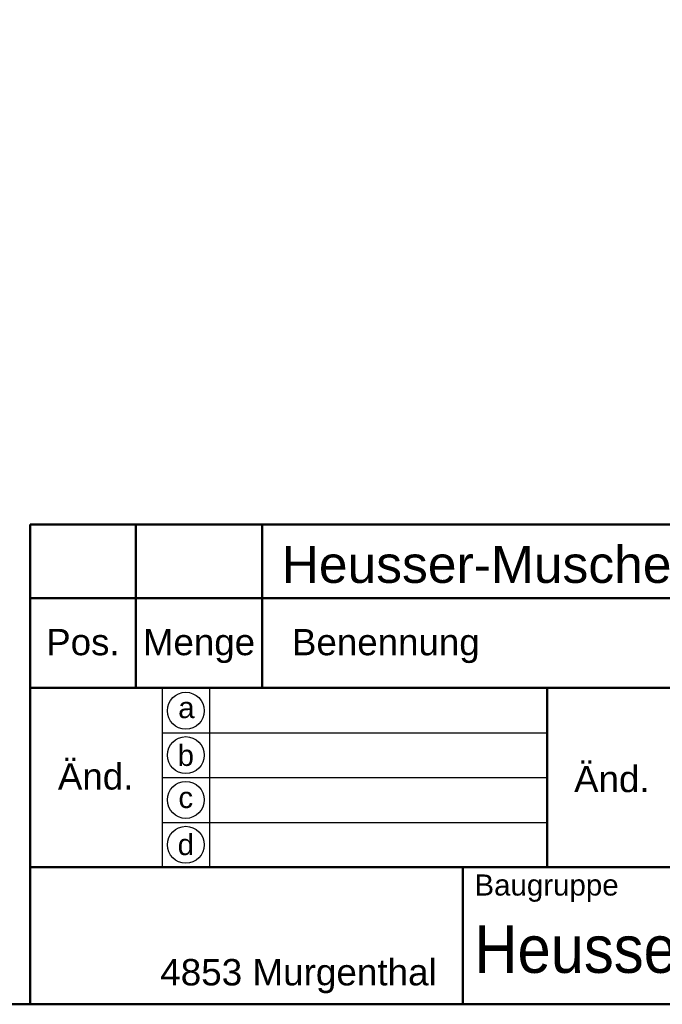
# Model space of a CAD drawing. Header units: millimetres. Extents: x 20 to 833, y 20 to 574.
# Tile 5 of 7: x 438 to 560, y 20 to 207. Entities that reach past the tile are written whole.
import ezdxf
from ezdxf.enums import TextEntityAlignment as Align

# ---------------------------------------------------------------- set-up
doc = ezdxf.new("R2010")
doc.units = ezdxf.units.MM
doc.header["$LTSCALE"] = 2
for name, color, linetype, lineweight in [('Skizziergeometrie(DIN)', 7, 'Continuous', 50), ('Skizzierlinie(DIN)', 7, 'Continuous', 25), ('Symbole(DIN)', 7, 'Continuous', 25)]:
    doc.layers.add(name, color=color, linetype=linetype, lineweight=lineweight)
doc.styles.add('Aktuell-DIN', font='arial.ttf')
doc.styles.add('Textstil10', font='arial.ttf')
doc.styles.add('Textstil41', font='arial.ttf', dxfattribs={"width": 0.8})
doc.styles.add('Textstil83', font='arial.ttf', dxfattribs={"width": 0.8})

# ---------------------------------------------------------------- blocks, each defined once
blk = doc.blocks.new('Ränder Standardrahmen')
at = {"layer": 'Skizziergeometrie(DIN)', "flags": 128}
blk.add_lwpolyline([(10, 10), (10, 287), (410, 287), (410, 10), (10, 10)], dxfattribs=at)
blk = doc.blocks.new('Schriftfelder Heusser')
at = {"layer": 'Skizziergeometrie(DIN)'}
for p, q in [((101, 229.917), (101, 236.917)), ((101, 236.917), (291, 236.917)), ((111, 229.917), (111, 236.917)), ((123, 229.917), (123, 236.917)), ((101, 191.417), (101, 229.917)), ((101, 229.917), (291, 229.917)), ((111, 229.917), (111, 221.417)), ((123, 229.917), (123, 221.417)), ((101, 221.417), (291, 221.417)), ((150, 221.417), (150, 204.417)), ((101, 204.417), (291, 204.417)), ((142, 204.417), (142, 191.417)), ((291, 191.417), (101, 191.417))]:
    blk.add_line(p, q, dxfattribs=at)
at = {"layer": 'Skizzierlinie(DIN)'}
for p, q in [((113.5, 221.417), (113.5, 204.417)), ((118, 221.417), (118, 204.417)), ((113.5, 217.167), (150, 217.167)), ((113.5, 212.917), (150, 212.917)), ((113.5, 208.667), (150, 208.667))]:
    blk.add_line(p, q, dxfattribs=at)
for centre in [(115.75, 219.25), (115.75, 215.042), (115.75, 210.792), (115.75, 206.542)]:
    blk.add_circle(centre, 1.75, dxfattribs=at)
at = {"layer": 'Symbole(DIN)', "color": 179, "true_color": 0x262659, "style": 'Aktuell-DIN'}
for s, insert, char_height, attachment_point in [('Pos.', (106, 227), 2.4892, 2), ('Menge', (117, 227), 2.4892, 2), ('Benennung', (125.812, 225.376), 2.4892, 4), ('\\fArial|b0|i0;a', (115.807, 219.533), 2, 5), ('\\fArial|b0|i0;b', (115.75, 215), 2, 5), ('\\fArial|b0|i0;c', (115.75, 211.009), 2, 5), ('\\fArial|b0|i0;d', (115.755, 206.548), 2, 5), ('\\fArial|b0|i0;\\H2.0000;Baugruppe', (143.103, 203.726), 2, 1), ('\\fArial|b0|i0;\\H2.5000;4853 Murgenthal', (113.326, 192.456), 2.5, 7)]:
    blk.add_mtext(s, dxfattribs=dict(at, insert=insert, char_height=char_height, attachment_point=attachment_point))
at = {"layer": 'Symbole(DIN)', "color": 179, "true_color": 0x262659, "char_height": 2.4892, "width": 12.3494, "attachment_point": 5, "style": 'Aktuell-DIN'}
for insert in [(107.206, 213.004), (156.124, 212.759)]:
    blk.add_mtext('Änd.', dxfattribs=dict(at, insert=insert))
at = {"layer": 'Symbole(DIN)', "color": 7, "insert": (143.103, 196.617), "char_height": 4.5, "width": 90.17997, "attachment_point": 4, "style": 'Aktuell-DIN'}
blk.add_mtext('\\fArial|b0|i0;\\W0.90;\\H4.5000;Heusser-Muschel Serie 6  EN179', dxfattribs=at)
at = {"layer": 'Symbole(DIN)', "color": 179, "true_color": 0x262659, "style": 'Textstil10'}
blk.add_attdef('ERSTELLUNGSDATUM_001', (217.264, 218.291), '', height=2, dxfattribs=at)
at = {"layer": 'Symbole(DIN)', "color": 179, "true_color": 0x262659}
for tag, height, style, p in [('AUTOR', 2.489, 'Aktuell-DIN', (240.035, 219.263)), ('KONTROLLDATUM', 2, 'Textstil10', (217.417, 215.038)), ('KONTROLLIERT_VON', 2, 'Textstil10', (239.981, 215.054))]:
    blk.add_attdef(tag, text='', height=height, dxfattribs=dict(at, style=style)).set_placement(p, align=Align.MIDDLE_LEFT)
at = {"layer": 'Symbole(DIN)', "color": 7, "style": 'Textstil83', "width": 0.8}
blk.add_attdef('Anfänglicher_Ansichtsmaßstab_001', (281.568, 213.345), '', height=2.3, dxfattribs=at)
at = {"layer": 'Symbole(DIN)', "color": 179, "true_color": 0x262659, "style": 'Textstil10'}
blk.add_attdef('PROJEKT', text='', height=2, dxfattribs=at).set_placement((217.773, 209.719), align=Align.BOTTOM_LEFT)
at = {"layer": 'Symbole(DIN)', "color": 7, "style": 'Textstil41', "width": 0.8}
blk.add_attdef('STATUS', text='', height=5, dxfattribs=at).set_placement((284.526, 195.865), align=Align.MIDDLE_CENTER)

msp = doc.modelspace()

# ---------------------------------------------------------------- block references
at = {"xscale": 2, "yscale": 2, "zscale": 2}
for name, p in [('Ränder Standardrahmen', (0, 0)), ('Schriftfelder Heusser', (238, -362.833))]:
    msp.add_blockref(name, p, dxfattribs=at)

# ---------------------------------------------------------------- texts
at = {"layer": 'Symbole(DIN)', "color": 7, "insert": (487.659, 106.906), "char_height": 7, "width": 134.78202, "attachment_point": 1, "style": 'Aktuell-DIN'}
msp.add_mtext('{\\fArial|b0|i0;\\H7.0000;Heusser-Muschel S6.13.D2.0R}', dxfattribs=at)

doc.saveas('drawing.dxf')
